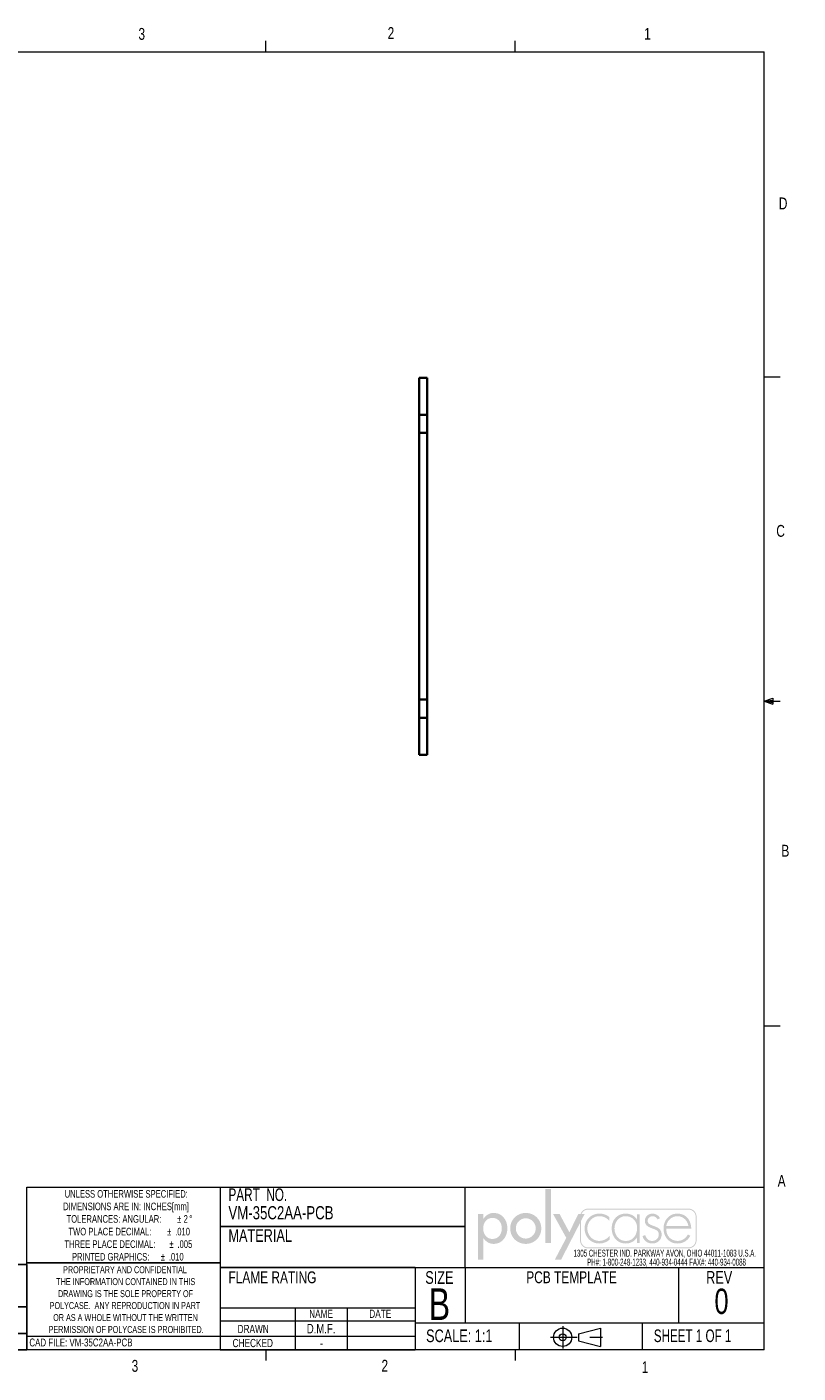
# Paper-space layout 'Sheet1' of a CAD drawing. Header units: inches. Extents: x 0.4 to 16.6, y 0.2 to 10.8.
# Tile 2 of 2: x 10.6 to 16.6, y 0.2 to 10.8. Entities that reach past the tile are written whole.
import ezdxf

# ---------------------------------------------------------------- set-up
doc = ezdxf.new("R2010")
doc.units = ezdxf.units.IN
doc.header["$MEASUREMENT"] = 0
doc.linetypes.add('SLD-Center', pattern=[0.75, 0.6, -0.05, 0.05, -0.05])
doc.linetypes.add('SLD-Solid', pattern=[0])
doc.layers.add('FORMAT', color=7, linetype='SLD-Solid')
doc.layers.add('SLD-0', color=7, linetype='SLD-Solid')
doc.styles.add('SLDTEXTSTYLE0', font='TXT', dxfattribs={"width": 0.525406})
doc.styles.add('SLDTEXTSTYLE1', font='TXT', dxfattribs={"width": 0.75})
doc.styles.add('SLDTEXTSTYLE2', font='TXT', dxfattribs={"width": 0.6875})
doc.styles.add('SLDTEXTSTYLE3', font='TXT', dxfattribs={"width": 0.694444})

# ---------------------------------------------------------------- blocks, each defined once
blk = doc.blocks.new('ThirdAngleProjectionBlock')
at = {"color": 7, "linetype": 'SLD-Center', "lineweight": 18}
for p, q in [((0.275, 0.506), (0.275, 0)), ((0, 0.253), (1.202, 0.253))]:
    blk.add_line(p, q, dxfattribs=at)
at = {"color": 7, "linetype": 'SLD-Solid', "lineweight": 18}
for p, q in [((0.632, 0.332), (1.13, 0.459)), ((0.632, 0.332), (0.632, 0.174)), ((1.13, 0.459), (1.13, 0.048)), ((0.632, 0.174), (1.13, 0.048))]:
    blk.add_line(p, q, dxfattribs=at)
for radius in [0.206, 0.0789]:
    blk.add_circle((0.275, 0.253), radius, dxfattribs=at)
blk = doc.blocks.new('SW_NOTE_0')
at = {"color": 0, "linetype": 'Continuous', "lineweight": 0, "char_height": 0.055, "attachment_point": 2, "style": 'SLDTEXTSTYLE0'}
for s, insert in [('1305 CHESTER IND. PARKWAY AVON, OHIO 44011-1083 U.S.A.', (0.742, 0.071)), ('PH#: 1-800-248-1233, 440-934-0444 FAX#: 440-934-0088', (0.756, 0))]:
    blk.add_mtext(s, dxfattribs=dict(at, insert=insert))
blk = doc.blocks.new('Block2')
at = {"linetype": 'Continuous'}
blk.add_hatch(color=7, dxfattribs=at).paths.add_polyline_path([(1.559, 0.355), (1.559, 1.505), (1.44, 1.505), (1.44, 0.355)], flags=0)
h = blk.add_hatch(color=7, dxfattribs=at)
edge = h.paths.add_edge_path(flags=0)
edge.add_spline(control_points=[(0.122, 0.452), (0.17, 0.382), (0.245, 0.334), (0.333, 0.334)], knot_values=[4, 4, 4, 4, 5, 5, 5, 5], weights=[1, 1, 1, 1], degree=3, periodic=0)
edge.add_spline(control_points=[(0.333, 0.334), (0.523, 0.334), (0.629, 0.492), (0.629, 0.669)], knot_values=[3, 3, 3, 3, 4, 4, 4, 4], weights=[1, 1, 1, 1], degree=3, periodic=0)
edge.add_spline(control_points=[(0.629, 0.669), (0.629, 0.839), (0.517, 0.994), (0.338, 0.994)], knot_values=[2, 2, 2, 2, 3, 3, 3, 3], weights=[1, 1, 1, 1], degree=3, periodic=0)
edge.add_spline(control_points=[(0.338, 0.994), (0.245, 0.994), (0.171, 0.946), (0.122, 0.872)], knot_values=[1, 1, 1, 1, 2, 2, 2, 2], weights=[1, 1, 1, 1], degree=3, periodic=0)
edge.add_line((0.122, 0.872), (0.119, 0.872))
edge.add_line((0.119, 0.872), (0.119, 0.975))
edge.add_line((0.119, 0.975), (0, 0.975))
edge.add_line((0, 0.975), (0, 0))
edge.add_line((0, 0), (0.119, 0))
edge.add_line((0.119, 0), (0.119, 0.452))
edge.add_line((0.119, 0.452), (0.122, 0.452))
edge = h.paths.add_edge_path(flags=0)
edge.add_spline(control_points=[(0.113, 0.665), (0.113, 0.78), (0.185, 0.888), (0.309, 0.888), (0.437, 0.888), (0.51, 0.786), (0.51, 0.665)], knot_values=[0, 0, 0, 0, 1, 1, 1, 2, 2, 2, 2], weights=[1, 1, 1, 1, 1, 1, 1], degree=3, periodic=0)
edge.add_spline(control_points=[(0.51, 0.665), (0.51, 0.543), (0.439, 0.44), (0.309, 0.44), (0.183, 0.44), (0.113, 0.549), (0.113, 0.665)], knot_values=[2, 2, 2, 2, 3, 3, 3, 4, 4, 4, 4], weights=[1, 1, 1, 1, 1, 1, 1], degree=3, periodic=0)
h = blk.add_hatch(color=7, dxfattribs=at)
edge = h.paths.add_edge_path(flags=0)
edge.add_spline(control_points=[(0.69, 0.664), (0.69, 0.477), (0.836, 0.334), (1.022, 0.334), (1.207, 0.334), (1.353, 0.477), (1.353, 0.664)], knot_values=[0, 0, 0, 0, 1, 1, 1, 2, 2, 2, 2], weights=[1, 1, 1, 1, 1, 1, 1], degree=3, periodic=0)
edge.add_spline(control_points=[(1.353, 0.664), (1.353, 0.851), (1.207, 0.994), (1.022, 0.994), (0.836, 0.994), (0.69, 0.851), (0.69, 0.664)], knot_values=[2, 2, 2, 2, 3, 3, 3, 4, 4, 4, 4], weights=[1, 1, 1, 1, 1, 1, 1], degree=3, periodic=0)
edge = h.paths.add_edge_path(flags=0)
edge.add_spline(control_points=[(1.234, 0.664), (1.234, 0.547), (1.139, 0.448), (1.022, 0.448), (0.904, 0.448), (0.81, 0.547), (0.81, 0.664)], knot_values=[0, 0, 0, 0, 1, 1, 1, 2, 2, 2, 2], weights=[1, 1, 1, 1, 1, 1, 1], degree=3, periodic=0)
edge.add_spline(control_points=[(0.81, 0.664), (0.81, 0.782), (0.904, 0.88), (1.022, 0.88), (1.139, 0.88), (1.234, 0.782), (1.234, 0.664)], knot_values=[2, 2, 2, 2, 3, 3, 3, 4, 4, 4, 4], weights=[1, 1, 1, 1, 1, 1, 1], degree=3, periodic=0)
h = blk.add_hatch(color=7, dxfattribs=at)
edge = h.paths.add_edge_path(flags=0)
edge.add_spline(control_points=[(4.669, 0.413), (4.669, 0.316), (4.59, 0.237), (4.493, 0.237)], knot_values=[7, 7, 7, 7, 8, 8, 8, 8], weights=[1, 1, 1, 1], degree=3, periodic=0)
edge.add_line((4.493, 0.237), (2.356, 0.237))
edge.add_spline(control_points=[(2.356, 0.237), (2.259, 0.237), (2.18, 0.316), (2.18, 0.413)], knot_values=[1, 1, 1, 1, 2, 2, 2, 2], weights=[1, 1, 1, 1], degree=3, periodic=0)
edge.add_line((2.18, 0.413), (2.18, 0.781))
edge.add_line((2.18, 0.781), (1.778, 0))
edge.add_line((1.778, 0), (1.643, 0))
edge.add_line((1.643, 0), (1.887, 0.461))
edge.add_line((1.887, 0.461), (1.603, 0.975))
edge.add_line((1.603, 0.975), (1.742, 0.975))
edge.add_line((1.742, 0.975), (1.952, 0.582))
edge.add_line((1.952, 0.582), (2.146, 0.975))
edge.add_line((2.146, 0.975), (2.192, 0.975))
edge.add_spline(control_points=[(2.192, 0.975), (2.218, 1.041), (2.282, 1.087), (2.356, 1.087)], knot_values=[3.233464, 3.233464, 3.233464, 3.233464, 4, 4, 4, 4], weights=[1, 1, 1, 1], degree=3, periodic=0)
edge.add_line((2.356, 1.087), (4.493, 1.087))
edge.add_spline(control_points=[(4.493, 1.087), (4.59, 1.087), (4.669, 1.008), (4.669, 0.911)], knot_values=[5, 5, 5, 5, 6, 6, 6, 6], weights=[1, 1, 1, 1], degree=3, periodic=0)
edge.add_line((4.669, 0.911), (4.669, 0.413))
edge = h.paths.add_edge_path(flags=0)
edge.add_line((2.215, 0.975), (2.28, 0.975))
edge.add_line((2.28, 0.975), (2.201, 0.821))
edge.add_line((2.201, 0.821), (2.201, 0.413))
edge.add_spline(control_points=[(2.201, 0.413), (2.201, 0.327), (2.271, 0.258), (2.356, 0.258)], knot_values=[2, 2, 2, 2, 3, 3, 3, 3], weights=[1, 1, 1, 1], degree=3, periodic=0)
edge.add_line((2.356, 0.258), (4.493, 0.258))
edge.add_spline(control_points=[(4.493, 0.258), (4.579, 0.258), (4.649, 0.327), (4.649, 0.413)], knot_values=[4, 4, 4, 4, 5, 5, 5, 5], weights=[1, 1, 1, 1], degree=3, periodic=0)
edge.add_line((4.649, 0.413), (4.649, 0.911))
edge.add_spline(control_points=[(4.649, 0.911), (4.649, 0.997), (4.579, 1.066), (4.493, 1.066)], knot_values=[6, 6, 6, 6, 7, 7, 7, 7], weights=[1, 1, 1, 1], degree=3, periodic=0)
edge.add_line((4.493, 1.066), (2.356, 1.066))
edge.add_spline(control_points=[(2.356, 1.066), (2.293, 1.066), (2.239, 1.029), (2.215, 0.975)], knot_values=[0, 0, 0, 0, 0.732403, 0.732403, 0.732403, 0.732403], weights=[1, 1, 1, 1], degree=3, periodic=0)
h = blk.add_hatch(color=7, dxfattribs=at)
edge = h.paths.add_edge_path(flags=0)
edge.add_spline(control_points=[(2.806, 0.905), (2.745, 0.957), (2.672, 0.98), (2.593, 0.98)], knot_values=[8, 8, 8, 8, 9, 9, 9, 9], weights=[1, 1, 1, 1], degree=3, periodic=0)
edge.add_spline(control_points=[(2.593, 0.98), (2.413, 0.98), (2.278, 0.84), (2.278, 0.662)], knot_values=[7, 7, 7, 7, 8, 8, 8, 8], weights=[1, 1, 1, 1], degree=3, periodic=0)
edge.add_spline(control_points=[(2.278, 0.662), (2.278, 0.484), (2.41, 0.342), (2.592, 0.342)], knot_values=[6, 6, 6, 6, 7, 7, 7, 7], weights=[1, 1, 1, 1], degree=3, periodic=0)
edge.add_spline(control_points=[(2.592, 0.342), (2.674, 0.342), (2.752, 0.372), (2.814, 0.427)], knot_values=[5, 5, 5, 5, 6, 6, 6, 6], weights=[1, 1, 1, 1], degree=3, periodic=0)
edge.add_line((2.814, 0.427), (2.814, 0.507))
edge.add_spline(control_points=[(2.814, 0.507), (2.759, 0.44), (2.676, 0.398), (2.589, 0.398)], knot_values=[3, 3, 3, 3, 4, 4, 4, 4], weights=[1, 1, 1, 1], degree=3, periodic=0)
edge.add_spline(control_points=[(2.589, 0.398), (2.445, 0.398), (2.337, 0.523), (2.337, 0.662)], knot_values=[2, 2, 2, 2, 3, 3, 3, 3], weights=[1, 1, 1, 1], degree=3, periodic=0)
edge.add_spline(control_points=[(2.337, 0.662), (2.337, 0.802), (2.446, 0.925), (2.59, 0.925)], knot_values=[1, 1, 1, 1, 2, 2, 2, 2], weights=[1, 1, 1, 1], degree=3, periodic=0)
edge.add_spline(control_points=[(2.59, 0.925), (2.678, 0.925), (2.748, 0.889), (2.806, 0.825)], knot_values=[0, 0, 0, 0, 1, 1, 1, 1], weights=[1, 1, 1, 1], degree=3, periodic=0)
edge.add_line((2.806, 0.825), (2.806, 0.905))
h = blk.add_hatch(color=7, dxfattribs=at)
edge = h.paths.add_edge_path(flags=0)
edge.add_spline(control_points=[(3.392, 0.861), (3.34, 0.938), (3.25, 0.98), (3.156, 0.98)], knot_values=[6, 6, 6, 6, 7, 7, 7, 7], weights=[1, 1, 1, 1], degree=3, periodic=0)
edge.add_spline(control_points=[(3.156, 0.98), (2.972, 0.98), (2.857, 0.844), (2.857, 0.665)], knot_values=[5, 5, 5, 5, 6, 6, 6, 6], weights=[1, 1, 1, 1], degree=3, periodic=0)
edge.add_spline(control_points=[(2.857, 0.665), (2.857, 0.486), (2.973, 0.342), (3.159, 0.342)], knot_values=[4, 4, 4, 4, 5, 5, 5, 5], weights=[1, 1, 1, 1], degree=3, periodic=0)
edge.add_spline(control_points=[(3.159, 0.342), (3.249, 0.342), (3.347, 0.387), (3.392, 0.465)], knot_values=[3, 3, 3, 3, 4, 4, 4, 4], weights=[1, 1, 1, 1], degree=3, periodic=0)
edge.add_line((3.392, 0.465), (3.395, 0.465))
edge.add_line((3.395, 0.465), (3.395, 0.355))
edge.add_line((3.395, 0.355), (3.454, 0.355))
edge.add_line((3.454, 0.355), (3.454, 0.967))
edge.add_line((3.454, 0.967), (3.395, 0.967))
edge.add_line((3.395, 0.967), (3.395, 0.861))
edge.add_line((3.395, 0.861), (3.392, 0.861))
edge = h.paths.add_edge_path(flags=0)
edge.add_spline(control_points=[(3.398, 0.672), (3.398, 0.525), (3.314, 0.397), (3.157, 0.397), (3.009, 0.397), (2.916, 0.525), (2.916, 0.665)], knot_values=[0, 0, 0, 0, 1, 1, 1, 2, 2, 2, 2], weights=[1, 1, 1, 1, 1, 1, 1], degree=3, periodic=0)
edge.add_spline(control_points=[(2.916, 0.665), (2.916, 0.798), (3.013, 0.925), (3.153, 0.925), (3.302, 0.925), (3.398, 0.814), (3.398, 0.672)], knot_values=[2, 2, 2, 2, 3, 3, 3, 4, 4, 4, 4], weights=[1, 1, 1, 1, 1, 1, 1], degree=3, periodic=0)
h = blk.add_hatch(color=7, dxfattribs=at)
edge = h.paths.add_edge_path(flags=0)
edge.add_spline(control_points=[(3.731, 0.98), (3.793, 0.98), (3.861, 0.939), (3.887, 0.882)], knot_values=[11, 11, 11, 11, 12, 12, 12, 12], weights=[1, 1, 1, 1], degree=3, periodic=0)
edge.add_line((3.887, 0.882), (3.836, 0.856))
edge.add_spline(control_points=[(3.836, 0.856), (3.816, 0.898), (3.776, 0.925), (3.728, 0.925)], knot_values=[0, 0, 0, 0, 1, 1, 1, 1], weights=[1, 1, 1, 1], degree=3, periodic=0)
edge.add_spline(control_points=[(3.728, 0.925), (3.677, 0.925), (3.624, 0.882), (3.624, 0.829)], knot_values=[1, 1, 1, 1, 2, 2, 2, 2], weights=[1, 1, 1, 1], degree=3, periodic=0)
edge.add_spline(control_points=[(3.624, 0.829), (3.624, 0.682), (3.922, 0.754), (3.922, 0.533)], knot_values=[2, 2, 2, 2, 3, 3, 3, 3], weights=[1, 1, 1, 1], degree=3, periodic=0)
edge.add_spline(control_points=[(3.922, 0.533), (3.922, 0.42), (3.834, 0.342), (3.724, 0.342)], knot_values=[3, 3, 3, 3, 4, 4, 4, 4], weights=[1, 1, 1, 1], degree=3, periodic=0)
edge.add_spline(control_points=[(3.724, 0.342), (3.622, 0.342), (3.539, 0.404), (3.514, 0.503)], knot_values=[4, 4, 4, 4, 5, 5, 5, 5], weights=[1, 1, 1, 1], degree=3, periodic=0)
edge.add_line((3.514, 0.503), (3.572, 0.522))
edge.add_spline(control_points=[(3.572, 0.522), (3.595, 0.449), (3.644, 0.397), (3.724, 0.397)], knot_values=[6, 6, 6, 6, 7, 7, 7, 7], weights=[1, 1, 1, 1], degree=3, periodic=0)
edge.add_spline(control_points=[(3.724, 0.397), (3.801, 0.397), (3.862, 0.458), (3.862, 0.535)], knot_values=[7, 7, 7, 7, 8, 8, 8, 8], weights=[1, 1, 1, 1], degree=3, periodic=0)
edge.add_spline(control_points=[(3.862, 0.535), (3.862, 0.611), (3.804, 0.635), (3.743, 0.656)], knot_values=[8, 8, 8, 8, 9, 9, 9, 9], weights=[1, 1, 1, 1], degree=3, periodic=0)
edge.add_spline(control_points=[(3.743, 0.656), (3.659, 0.686), (3.564, 0.722), (3.564, 0.825)], knot_values=[9, 9, 9, 9, 10, 10, 10, 10], weights=[1, 1, 1, 1], degree=3, periodic=0)
edge.add_spline(control_points=[(3.564, 0.825), (3.564, 0.918), (3.642, 0.98), (3.731, 0.98)], knot_values=[10, 10, 10, 10, 11, 11, 11, 11], weights=[1, 1, 1, 1], degree=3, periodic=0)
h = blk.add_hatch(color=7, dxfattribs=at)
edge = h.paths.add_edge_path(flags=0)
edge.add_spline(control_points=[(4.554, 0.656), (4.555, 0.832), (4.445, 0.98), (4.26, 0.98)], knot_values=[6, 6, 6, 6, 7, 7, 7, 7], weights=[1, 1, 1, 1], degree=3, periodic=0)
edge.add_spline(control_points=[(4.26, 0.98), (4.081, 0.98), (3.963, 0.833), (3.963, 0.662)], knot_values=[5, 5, 5, 5, 6, 6, 6, 6], weights=[1, 1, 1, 1], degree=3, periodic=0)
edge.add_spline(control_points=[(3.963, 0.662), (3.963, 0.489), (4.078, 0.342), (4.26, 0.342)], knot_values=[4, 4, 4, 4, 5, 5, 5, 5], weights=[1, 1, 1, 1], degree=3, periodic=0)
edge.add_spline(control_points=[(4.26, 0.342), (4.38, 0.342), (4.478, 0.401), (4.534, 0.507)], knot_values=[3, 3, 3, 3, 4, 4, 4, 4], weights=[1, 1, 1, 1], degree=3, periodic=0)
edge.add_line((4.534, 0.507), (4.484, 0.537))
edge.add_spline(control_points=[(4.484, 0.537), (4.44, 0.454), (4.363, 0.398), (4.268, 0.398)], knot_values=[1, 1, 1, 1, 2, 2, 2, 2], weights=[1, 1, 1, 1], degree=3, periodic=0)
edge.add_spline(control_points=[(4.268, 0.398), (4.126, 0.398), (4.019, 0.501), (4.023, 0.656)], knot_values=[0, 0, 0, 0, 1, 1, 1, 1], weights=[1, 1, 1, 1], degree=3, periodic=0)
edge.add_line((4.023, 0.656), (4.554, 0.656))
edge = h.paths.add_edge_path(flags=0)
edge.add_spline(control_points=[(4.023, 0.712), (4.033, 0.827), (4.136, 0.925), (4.261, 0.925)], knot_values=[1, 1, 1, 1, 2, 2, 2, 2], weights=[1, 1, 1, 1], degree=3, periodic=0)
edge.add_spline(control_points=[(4.261, 0.925), (4.387, 0.925), (4.48, 0.824), (4.494, 0.712)], knot_values=[0, 0, 0, 0, 1, 1, 1, 1], weights=[1, 1, 1, 1], degree=3, periodic=0)
edge.add_line((4.494, 0.712), (4.023, 0.712))
blk = doc.blocks.new('POLYCASE LOGO')
at = {"color": 7, "linetype": 'Continuous', "xscale": 0.37, "yscale": 0.37, "zscale": 0.37}
blk.add_blockref('Block2', (0.101, -0.571), dxfattribs=at)
at = {"color": 7, "linetype": 'Continuous', "lineweight": 0}
blk.add_blockref('SW_NOTE_0', (0.835, -0.564), dxfattribs=at)
blk = doc.blocks.new('SW_NOTE_0_1')
at = {"color": 0, "linetype": 'Continuous', "lineweight": 0, "char_height": 0.06, "attachment_point": 2, "style": 'SLDTEXTSTYLE1'}
for s, insert in [('UNLESS OTHERWISE SPECIFIED:', (0.567, 0.077)), ('DIMENSIONS ARE IN: INCHES[mm]', (0.565, -0.022)), ('TOLERANCES: ANGULAR:', (0.47, -0.121)), ('%%p', (0.986, -0.121)), ('2', (1.037, -0.121)), ('%%d', (1.077, -0.121)), ('TWO PLACE DECIMAL:', (0.438, -0.221)), ('%%p', (0.907, -0.221)), ('%%p', (0.925, -0.32)), ('.010', (1.012, -0.221)), ('THREE PLACE DECIMAL:', (0.438, -0.32)), ('PRINTED GRAPHICS:', (0.444, -0.42)), ('%%p', (0.857, -0.42)), ('.010', (0.962, -0.42)), ('.005', (1.03, -0.32))]:
    blk.add_mtext(s, dxfattribs=dict(at, insert=insert))
blk = doc.blocks.new('SW_NOTE_0_2')
at = {"color": 0, "linetype": 'Continuous', "lineweight": 0, "char_height": 0.055, "attachment_point": 2, "style": 'SLDTEXTSTYLE1'}
for s, insert in [('PROPRIETARY AND CONFIDENTIAL', (0.583, 0.071)), ('THE INFORMATION CONTAINED IN THIS', (0.589, -0.023)), ('POLYCASE.  ANY REPRODUCTION IN PART', (0.583, -0.212)), ('DRAWING IS THE SOLE PROPERTY OF', (0.587, -0.118)), ('OR AS A WHOLE WITHOUT THE WRITTEN', (0.587, -0.307)), ('PERMISSION OF POLYCASE IS PROHIBITED.', (0.592, -0.401))]:
    blk.add_mtext(s, dxfattribs=dict(at, insert=insert))
blk = doc.blocks.new('SW_TABLEANNOTATION_0')
at = {"layer": 'SLD-0', "color": 0}
for p, q in [((0, 0.336), (0, 0)), ((0, 0.336), (0.278, 0.336)), ((0.278, 0.336), (0.278, 0)), ((0.278, 0.336), (2.542, 0.336)), ((2.542, 0.336), (2.542, 0)), ((2.542, 0.336), (2.875, 0.336)), ((2.875, 0.336), (2.875, 0)), ((2.875, 0.336), (3.819, 0.336)), ((3.819, 0.336), (3.819, 0)), ((3.819, 0.336), (4.886, 0.336)), ((4.886, 0.336), (4.886, 0)), ((0, 0), (0, -0.209)), ((0, 0), (0.278, 0)), ((0.278, 0), (0.278, -0.209)), ((0.278, 0), (2.542, 0)), ((2.542, 0), (2.542, -0.209)), ((2.542, 0), (2.875, 0)), ((2.875, 0), (2.875, -0.209)), ((2.875, 0), (3.819, 0)), ((3.819, 0), (3.819, -0.209)), ((3.819, 0), (4.886, 0)), ((4.886, 0), (4.886, -0.209)), ((0, -0.209), (0, -0.338)), ((0, -0.209), (0.278, -0.209)), ((0.278, -0.209), (2.542, -0.209)), ((2.542, -0.209), (2.875, -0.209)), ((2.875, -0.209), (3.819, -0.209)), ((3.819, -0.209), (4.886, -0.209)), ((4.886, -0.209), (4.886, -0.338)), ((0, -0.338), (0.278, -0.338)), ((0.278, -0.338), (2.542, -0.338)), ((2.542, -0.338), (2.875, -0.338)), ((2.875, -0.338), (3.819, -0.338)), ((3.819, -0.338), (4.886, -0.338))]:
    blk.add_line(p, q, dxfattribs=at)
at = {"layer": 'SLD-0', "color": 0, "attachment_point": 1, "style": 'SLDTEXTSTYLE1'}
for s, insert, char_height in [('0', (0.108, 0.22), 0.0833), ('Douglas French', (2.929, 0.22), 0.08333), ('3/26/2025', (4.089, 0.22), 0.0833), ('REV.', (0.021, -0.062), 0.0833), ('COMMENT', (1.119, -0.062), 0.0833), ('ZONE', (2.563, -0.062), 0.0833), ('REVISED BY', (3.053, -0.062), 0.0833), ('CREATION DATE', (3.926, -0.062), 0.08333), ('REVISIONS', (2.171, -0.231), 0.0833)]:
    blk.add_mtext(s, dxfattribs=dict(at, insert=insert, char_height=char_height))

psp = doc.layouts.new('Sheet1')

# ---------------------------------------------------------------- linework, layer by layer
at = {"color": 7, "linetype": 'SLD-Solid', "lineweight": 18}
for p, q in [((0.6263, 10.6421), (16.3763, 10.6421)), ((12.4385, 10.6421), (12.4385, 10.7269)), ((14.4073, 10.6421), (14.4073, 10.7269)), ((16.3763, 0.3921), (16.3763, 10.6421)), ((16.3763, 8.0753), (16.5013, 8.0753)), ((16.3763, 5.5128), (16.4434, 5.5368)), ((16.4434, 5.5368), (16.4434, 5.4902)), ((16.3763, 5.5128), (16.4434, 5.5218)), ((16.3763, 5.5128), (16.5013, 5.5128)), ((16.3763, 5.5128), (16.4434, 5.4902)), ((16.3763, 5.5128), (16.4434, 5.5025)), ((16.3763, 2.9503), (16.5013, 2.9503)), ((10.5516, 0.3921), (10.5516, 1.6753)), ((10.5516, 1.6753), (16.3763, 1.6753)), ((12.0776, 1.6753), (12.0776, 0.3921)), ((13.6175, 1.0401), (16.3763, 1.0401)), ((14.0131, 1.0401), (14.0131, 0.605)), ((15.6981, 1.0401), (15.6981, 0.605)), ((13.6175, 0.7208), (12.0776, 0.7208)), ((12.67, 0.7208), (12.67, 0.3921)), ((13.0816, 0.7208), (13.0816, 0.3921)), ((12.0776, 0.6191), (13.6175, 0.6191)), ((13.6175, 0.605), (16.3763, 0.605)), ((14.4407, 0.605), (14.4407, 0.3921)), ((15.4126, 0.605), (15.4126, 0.3921)), ((10.5516, 0.5), (13.6175, 0.5)), ((16.3763, 0.3921), (0.6263, 0.3921)), ((12.0776, 0.3921), (13.6175, 0.3921)), ((12.4385, 0.3921), (12.4385, 0.3073)), ((14.4073, 0.3921), (14.4073, 0.3073))]:
    psp.add_line(p, q, dxfattribs=at)
at = {"color": 7, "linetype": 'SLD-Solid', "lineweight": 35}
for p, q in [((13.7122, 8.0676), (13.6497, 8.0676)), ((13.6497, 8.0676), (13.6497, 7.7757)), ((13.7122, 8.0676), (13.7122, 7.7757)), ((13.7122, 7.7757), (13.6497, 7.7757)), ((13.6497, 7.7757), (13.6497, 7.6325)), ((13.7122, 7.7757), (13.7122, 7.6325)), ((13.7122, 7.6325), (13.6497, 7.6325)), ((13.6497, 7.6325), (13.6497, 5.5259)), ((13.7122, 7.6325), (13.7122, 5.5259)), ((13.7122, 5.5259), (13.6497, 5.5259)), ((13.6497, 5.5259), (13.6497, 5.3827)), ((13.7122, 5.5259), (13.7122, 5.3827)), ((13.7122, 5.3827), (13.6497, 5.3827)), ((13.6497, 5.3827), (13.6497, 5.0908)), ((13.7122, 5.3827), (13.7122, 5.0908)), ((13.7122, 5.0908), (13.6497, 5.0908))]:
    psp.add_line(p, q, dxfattribs=at)
at = {"layer": 'SLD-0', "lineweight": 18}
for p, q in [((14.0131, 1.0401), (14.0131, 1.6753)), ((13.6175, 1.0401), (13.6175, 0.3921))]:
    psp.add_line(p, q, dxfattribs=at)
at = {"layer": 'SLD-0', "color": 7}
for p, q in [((14.0131, 1.3651), (12.0776, 1.3651)), ((12.0776, 1.0781), (10.5516, 1.0781)), ((12.0776, 1.0401), (13.6175, 1.0401))]:
    psp.add_line(p, q, dxfattribs=at)

# ---------------------------------------------------------------- block references
at = {"color": 7, "linetype": 'Continuous', "lineweight": 0}
for name, p in [('SW_NOTE_0_1', (10.7692, 1.5759)), ('SW_NOTE_0_2', (10.7434, 0.9804))]:
    psp.add_blockref(name, p, dxfattribs=at)
at = {"color": 7, "linetype": 'Continuous'}
psp.add_blockref('POLYCASE LOGO', (14.0131, 1.6753), dxfattribs=at)
at = {"color": 7, "linetype": 'Continuous', "xscale": 0.35, "yscale": 0.35, "zscale": 0.35}
psp.add_blockref('ThirdAngleProjectionBlock', (14.6875, 0.4018), dxfattribs=at)
at = {"layer": 'SLD-0'}
psp.add_blockref('SW_TABLEANNOTATION_0', (5.6651, 0.7303), dxfattribs=at)

# ---------------------------------------------------------------- texts
at = {"color": 7, "linetype": 'Continuous', "lineweight": 0}
for s, insert, char_height, attachment_point, style in [('3', (11.4327, 10.8295), 0.0937, 1, 'SLDTEXTSTYLE1'), ('2', (13.401, 10.8362), 0.0937, 1, 'SLDTEXTSTYLE1'), ('1', (15.4274, 10.8301), 0.0937, 1, 'SLDTEXTSTYLE1'), ('D', (16.4913, 9.491), 0.0937, 1, 'SLDTEXTSTYLE1'), ('C', (16.4712, 6.9051), 0.0937, 1, 'SLDTEXTSTYLE1'), ('B', (16.5115, 4.3791), 0.0937, 1, 'SLDTEXTSTYLE1'), ('A', (16.4821, 1.7726), 0.0937, 1, 'SLDTEXTSTYLE1'), ('PART  NO.', (12.1435, 1.6663), 0.1, 1, 'SLDTEXTSTYLE3'), ('SIZE', (13.6983, 1.0123), 0.1, 1, 'SLDTEXTSTYLE1'), ('PCB TEMPLATE', (14.854, 1.0112), 0.09375, 2, 'SLDTEXTSTYLE1'), ('REV', (15.917, 1.0132), 0.1, 1, 'SLDTEXTSTYLE1'), ('B', (13.8105, 0.8769), 0.25, 2, 'SLDTEXTSTYLE1'), ('0', (16.0384, 0.8744), 0.2, 2, 'SLDTEXTSTYLE1'), ('NAME', (12.8753, 0.7086), 0.065, 2, 'SLDTEXTSTYLE1'), ('DATE', (13.3428, 0.7086), 0.065, 2, 'SLDTEXTSTYLE1'), ('DRAWN', (12.2158, 0.5882), 0.065, 1, 'SLDTEXTSTYLE1'), ('D.M.F.', (12.8754, 0.5961), 0.075, 2, 'SLDTEXTSTYLE1'), ('SCALE: 1:1', (13.7049, 0.5521), 0.1, 1, 'SLDTEXTSTYLE1'), ('SHEET 1 OF 1', (15.5035, 0.5524), 0.1, 1, 'SLDTEXTSTYLE2'), ('CAD FILE: VM-35C2AA-PCB', (10.5709, 0.4806), 0.0625, 1, 'SLDTEXTSTYLE1'), ('CHECKED', (12.1764, 0.4774), 0.065, 1, 'SLDTEXTSTYLE1'), ('-', (12.8774, 0.4818), 0.075, 2, 'SLDTEXTSTYLE1'), ('3', (11.3788, 0.3116), 0.0937, 1, 'SLDTEXTSTYLE1'), ('2', (13.3523, 0.3124), 0.0937, 1, 'SLDTEXTSTYLE1'), ('1', (15.4083, 0.3014), 0.0937, 1, 'SLDTEXTSTYLE1')]:
    psp.add_mtext(s, dxfattribs=dict(at, insert=insert, char_height=char_height, attachment_point=attachment_point, style=style))
at = {"layer": 'FORMAT', "color": 7, "insert": (12.1435, 1.5258), "char_height": 0.104167, "attachment_point": 1, "style": 'SLDTEXTSTYLE1'}
psp.add_mtext('VM-35C2AA-PCB', dxfattribs=at)
at = {"layer": 'SLD-0', "attachment_point": 1, "style": 'SLDTEXTSTYLE1'}
for s, insert, char_height in [('MATERIAL', (12.1435, 1.3438), 0.1), ('FLAME RATING', (12.1435, 1.0108), 0.09375)]:
    psp.add_mtext(s, dxfattribs=dict(at, insert=insert, char_height=char_height))

doc.saveas('drawing.dxf')
